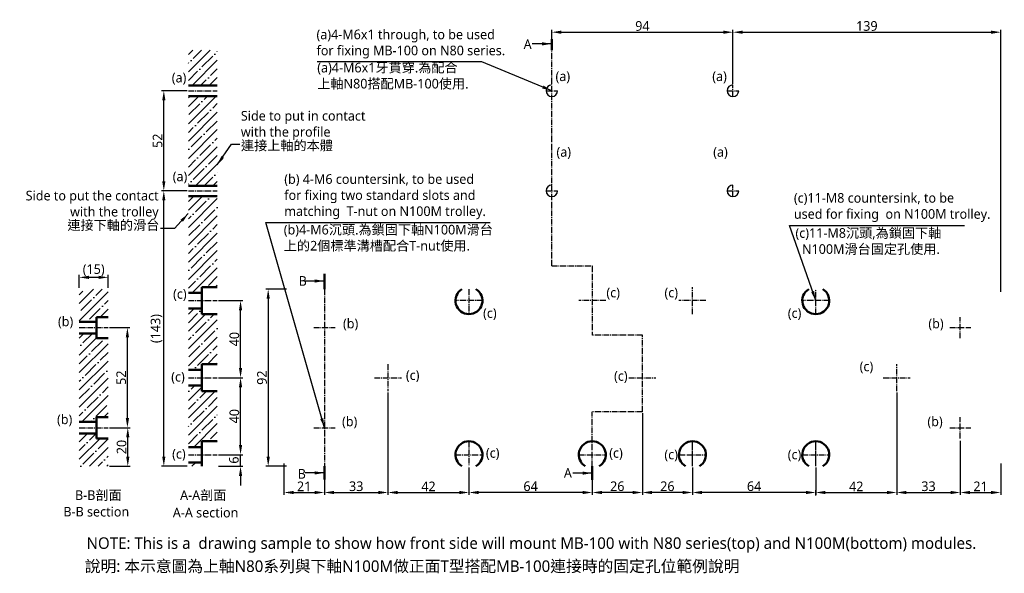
# Model space of a CAD drawing. Header units: millimetres. Extents: x 165 to 676, y 190 to 477.
import ezdxf

# ---------------------------------------------------------------- set-up
doc = ezdxf.new("R2010")
doc.units = ezdxf.units.MM
doc.linetypes.add('中心線3', pattern=[4.3, 3, -0.5, 0.3, -0.5])
doc.linetypes.add('中心線5', pattern=[7.2, 5, -1, 0.2, -1])
doc.layers.add('中心線', color=5, linetype='中心線3')
doc.layers.add('標註線', color=3, linetype='Continuous')
doc.layers.add('外框線', color=7, linetype='Continuous', lineweight=50)
doc.styles.get("Standard").update_dxf_attribs({"font": 'msjh.ttf'})
doc.dimstyles.new('ISO-25', dxfattribs={"dimtxt": 5, "dimasz": 5, "dimexe": 1.25, "dimexo": 0.625, "dimtad": 1, "dimdec": 8, "dimtxsty": 'Standard', "dimcen": 4, "dimadec": 0, "dimazin": 0, "dimtfac": 1, "dimtdec": 8, "dimtmove": 0, "dimatfit": 3, "dimfxl": 0, "dimarcsym": 0})

# ---------------------------------------------------------------- blocks, each defined once
blk = doc.blocks.new('*D1')
at = {"layer": 'Defpoints', "color": 0}
for p in [(534.86, 470.44), (440.86, 461.7), (534.86, 443.08)]:
    blk.add_point(p, dxfattribs=at)
at = {"layer": '標註線', "color": 0, "lineweight": -2}
for p, q in [((440.86, 462.33), (440.86, 471.69)), ((445.86, 470.44), (529.86, 470.44)), ((534.86, 443.7), (534.86, 471.69))]:
    blk.add_line(p, q, dxfattribs=at)
at = {"layer": '標註線', "color": 0}
for points in [[(445.86, 471.27), (445.86, 469.6), (440.86, 470.44)], [(529.86, 471.27), (529.86, 469.6), (534.86, 470.44)]]:
    blk.add_solid(points, dxfattribs=at)
at = {"layer": '標註線', "color": 0, "insert": (487.86, 473.65), "char_height": 5, "attachment_point": 5}
blk.add_mtext('94', dxfattribs=at)
blk = doc.blocks.new('*D2')
at = {"layer": 'Defpoints', "color": 0}
for p in [(239.52, 440.08), (252.28, 440.08), (246.19, 388.08)]:
    blk.add_point(p, dxfattribs=at)
at = {"layer": '標註線', "color": 0, "lineweight": -2}
for p, q in [((251.66, 440.08), (238.27, 440.08)), ((239.52, 393.08), (239.52, 435.08)), ((245.57, 388.08), (238.27, 388.08))]:
    blk.add_line(p, q, dxfattribs=at)
at = {"layer": '標註線', "color": 0}
for points in [[(238.69, 435.08), (240.35, 435.08), (239.52, 440.08)], [(238.69, 393.08), (240.35, 393.08), (239.52, 388.08)]]:
    blk.add_solid(points, dxfattribs=at)
at = {"layer": '標註線', "color": 0, "insert": (236.31, 414.08), "char_height": 5, "attachment_point": 5, "rotation": 90}
blk.add_mtext('52', dxfattribs=at)
blk = doc.blocks.new('*D3')
at = {"layer": 'Defpoints', "color": 0}
for p in [(239.52, 388.08), (252.28, 388.08), (252.28, 245.08)]:
    blk.add_point(p, dxfattribs=at)
at = {"layer": '標註線', "color": 0, "lineweight": -2}
for p, q in [((251.66, 388.08), (238.27, 388.08)), ((239.52, 250.08), (239.52, 383.08)), ((251.66, 245.08), (238.27, 245.08))]:
    blk.add_line(p, q, dxfattribs=at)
at = {"layer": '標註線', "color": 0}
for points in [[(238.69, 383.08), (240.35, 383.08), (239.52, 388.08)], [(238.69, 250.08), (240.35, 250.08), (239.52, 245.08)]]:
    blk.add_solid(points, dxfattribs=at)
at = {"layer": '標註線', "color": 0, "insert": (235.77, 316.58), "char_height": 5, "attachment_point": 5, "rotation": 90}
blk.add_mtext('(143)', dxfattribs=at)
blk = doc.blocks.new('*D4')
at = {"layer": 'Defpoints', "color": 0}
for p in [(210.63, 317.08), (220.62, 317.08), (210.63, 265.08)]:
    blk.add_point(p, dxfattribs=at)
at = {"layer": '標註線', "color": 0, "lineweight": -2}
for p, q in [((211.26, 317.08), (221.87, 317.08)), ((220.62, 270.08), (220.62, 312.08)), ((211.26, 265.08), (221.87, 265.08))]:
    blk.add_line(p, q, dxfattribs=at)
at = {"layer": '標註線', "color": 0}
for points in [[(219.79, 312.08), (221.46, 312.08), (220.62, 317.08)], [(219.79, 270.08), (221.46, 270.08), (220.62, 265.08)]]:
    blk.add_solid(points, dxfattribs=at)
at = {"layer": '標註線', "color": 0, "insert": (217.41, 291.08), "char_height": 5, "attachment_point": 5, "rotation": 90}
blk.add_mtext('52', dxfattribs=at)
blk = doc.blocks.new('*D5')
at = {"layer": 'Defpoints', "color": 0}
for p in [(210.63, 265.08), (220.82, 265.08), (210.63, 245.08)]:
    blk.add_point(p, dxfattribs=at)
at = {"layer": '標註線', "color": 0, "lineweight": -2}
for p, q in [((211.26, 265.08), (222.07, 265.08)), ((220.82, 250.08), (220.82, 260.08)), ((211.26, 245.08), (222.07, 245.08))]:
    blk.add_line(p, q, dxfattribs=at)
at = {"layer": '標註線', "color": 0}
for points in [[(219.98, 260.08), (221.65, 260.08), (220.82, 265.08)], [(219.98, 250.08), (221.65, 250.08), (220.82, 245.08)]]:
    blk.add_solid(points, dxfattribs=at)
at = {"layer": '標註線', "color": 0, "insert": (217.61, 255.08), "char_height": 5, "attachment_point": 5, "rotation": 90}
blk.add_mtext('20', dxfattribs=at)
blk = doc.blocks.new('*D6')
at = {"layer": 'Defpoints', "color": 0}
for p in [(195.63, 343.17), (195.63, 337.08), (210.63, 337.08)]:
    blk.add_point(p, dxfattribs=at)
at = {"layer": '標註線', "color": 0, "lineweight": -2}
for p, q in [((195.63, 337.7), (195.63, 344.42)), ((205.63, 343.17), (200.63, 343.17)), ((210.63, 337.7), (210.63, 344.42))]:
    blk.add_line(p, q, dxfattribs=at)
at = {"layer": '標註線', "color": 0}
for points in [[(200.63, 344.01), (200.63, 342.34), (195.63, 343.17)], [(205.63, 344.01), (205.63, 342.34), (210.63, 343.17)]]:
    blk.add_solid(points, dxfattribs=at)
at = {"layer": '標註線', "color": 0, "insert": (203.13, 346.92), "char_height": 5, "attachment_point": 5}
blk.add_mtext('(15)', dxfattribs=at)
blk = doc.blocks.new('*D7')
at = {"layer": 'Defpoints', "color": 0}
for p in [(267.28, 291.08), (279.35, 291.08), (275.42, 251.08)]:
    blk.add_point(p, dxfattribs=at)
at = {"layer": '標註線', "color": 0, "lineweight": -2}
for p, q in [((267.91, 291.08), (280.6, 291.08)), ((279.35, 256.08), (279.35, 286.08)), ((276.04, 251.08), (280.6, 251.08))]:
    blk.add_line(p, q, dxfattribs=at)
at = {"layer": '標註線', "color": 0}
for points in [[(278.51, 286.08), (280.18, 286.08), (279.35, 291.08)], [(278.51, 256.08), (280.18, 256.08), (279.35, 251.08)]]:
    blk.add_solid(points, dxfattribs=at)
at = {"layer": '標註線', "color": 0, "insert": (276.14, 271.08), "char_height": 5, "attachment_point": 5, "rotation": 90}
blk.add_mtext('40', dxfattribs=at)
blk = doc.blocks.new('*D8')
at = {"layer": 'Defpoints', "color": 0}
for p in [(267.28, 251.08), (279.35, 251.08), (267.28, 245.08)]:
    blk.add_point(p, dxfattribs=at)
at = {"layer": '標註線', "color": 0, "lineweight": -2}
for p, q in [((279.35, 256.08), (279.35, 261.08)), ((267.91, 251.08), (280.6, 251.08)), ((279.35, 245.08), (279.35, 251.08)), ((267.91, 245.08), (280.6, 245.08)), ((279.35, 240.08), (279.35, 235.08))]:
    blk.add_line(p, q, dxfattribs=at)
at = {"layer": '標註線', "color": 0}
for points in [[(278.51, 256.08), (280.18, 256.08), (279.35, 251.08)], [(278.51, 240.08), (280.18, 240.08), (279.35, 245.08)]]:
    blk.add_solid(points, dxfattribs=at)
at = {"layer": '標註線', "color": 0, "insert": (275.91, 248.31), "char_height": 5, "attachment_point": 5, "rotation": 90}
blk.add_mtext('6', dxfattribs=at)
blk = doc.blocks.new('*D9')
at = {"layer": 'Defpoints', "color": 0}
for p in [(355.86, 283.45), (397.86, 245.08), (397.86, 231.48)]:
    blk.add_point(p, dxfattribs=at)
at = {"layer": '標註線', "color": 0, "lineweight": -2}
for p, q in [((355.86, 282.83), (355.86, 230.23)), ((397.86, 244.45), (397.86, 230.23)), ((360.86, 231.48), (392.86, 231.48))]:
    blk.add_line(p, q, dxfattribs=at)
at = {"layer": '標註線', "color": 0}
for points in [[(360.86, 232.31), (360.86, 230.64), (355.86, 231.48)], [(392.86, 232.31), (392.86, 230.64), (397.86, 231.48)]]:
    blk.add_solid(points, dxfattribs=at)
at = {"layer": '標註線', "color": 0, "insert": (376.86, 234.64), "char_height": 5, "attachment_point": 5}
blk.add_mtext('42', dxfattribs=at)
blk = doc.blocks.new('*D10')
at = {"layer": 'Defpoints', "color": 0}
for p in [(267.28, 331.08), (279.35, 331.08), (274.84, 291.08)]:
    blk.add_point(p, dxfattribs=at)
at = {"layer": '標註線', "color": 0, "lineweight": -2}
for p, q in [((267.91, 331.08), (280.6, 331.08)), ((279.35, 296.08), (279.35, 326.08)), ((275.46, 291.08), (280.6, 291.08))]:
    blk.add_line(p, q, dxfattribs=at)
at = {"layer": '標註線', "color": 0}
for points in [[(278.51, 326.08), (280.18, 326.08), (279.35, 331.08)], [(278.51, 296.08), (280.18, 296.08), (279.35, 291.08)]]:
    blk.add_solid(points, dxfattribs=at)
at = {"layer": '標註線', "color": 0, "insert": (276.14, 311.08), "char_height": 5, "attachment_point": 5, "rotation": 90}
blk.add_mtext('40', dxfattribs=at)
blk = doc.blocks.new('*D11')
at = {"layer": 'Defpoints', "color": 0}
for p in [(619.86, 284.08), (619.86, 231.48), (577.86, 229.36)]:
    blk.add_point(p, dxfattribs=at)
at = {"layer": '標註線', "color": 0, "lineweight": -2}
for p, q in [((619.86, 283.45), (619.86, 230.23)), ((577.86, 229.99), (577.86, 232.73)), ((582.86, 231.48), (614.86, 231.48))]:
    blk.add_line(p, q, dxfattribs=at)
at = {"layer": '標註線', "color": 0}
for points in [[(582.86, 232.31), (582.86, 230.64), (577.86, 231.48)], [(614.86, 232.31), (614.86, 230.64), (619.86, 231.48)]]:
    blk.add_solid(points, dxfattribs=at)
at = {"layer": '標註線', "color": 0, "insert": (598.86, 234.64), "char_height": 5, "attachment_point": 5}
blk.add_mtext('42', dxfattribs=at)
blk = doc.blocks.new('*D12')
at = {"layer": 'Defpoints', "color": 0}
for p in [(673.86, 470.44), (534.86, 443.7), (673.86, 335.08)]:
    blk.add_point(p, dxfattribs=at)
at = {"layer": '標註線', "color": 0, "lineweight": -2}
for p, q in [((534.86, 444.33), (534.86, 471.69)), ((539.86, 470.44), (668.86, 470.44)), ((673.86, 335.7), (673.86, 471.69))]:
    blk.add_line(p, q, dxfattribs=at)
at = {"layer": '標註線', "color": 0}
for points in [[(539.86, 471.27), (539.86, 469.6), (534.86, 470.44)], [(668.86, 471.27), (668.86, 469.6), (673.86, 470.44)]]:
    blk.add_solid(points, dxfattribs=at)
at = {"layer": '標註線', "color": 0, "insert": (604.36, 473.66), "char_height": 5, "attachment_point": 5}
blk.add_mtext('139', dxfattribs=at)
blk = doc.blocks.new('*D13')
at = {"layer": 'Defpoints', "color": 0}
for p in [(652.86, 258.95), (673.86, 247.08), (673.86, 231.48)]:
    blk.add_point(p, dxfattribs=at)
at = {"layer": '標註線', "color": 0, "lineweight": -2}
for p, q in [((652.86, 258.33), (652.86, 230.23)), ((673.86, 246.45), (673.86, 230.23)), ((657.86, 231.48), (668.86, 231.48))]:
    blk.add_line(p, q, dxfattribs=at)
at = {"layer": '標註線', "color": 0}
for points in [[(657.86, 232.31), (657.86, 230.64), (652.86, 231.48)], [(668.86, 232.31), (668.86, 230.64), (673.86, 231.48)]]:
    blk.add_solid(points, dxfattribs=at)
at = {"layer": '標註線', "color": 0, "insert": (663.36, 234.66), "char_height": 5, "attachment_point": 5}
blk.add_mtext('21', dxfattribs=at)
blk = doc.blocks.new('*D14')
at = {"layer": 'Defpoints', "color": 0}
for p in [(619.86, 284.08), (652.86, 258.33), (652.86, 231.48)]:
    blk.add_point(p, dxfattribs=at)
at = {"layer": '標註線', "color": 0, "lineweight": -2}
for p, q in [((619.86, 283.45), (619.86, 230.23)), ((652.86, 257.7), (652.86, 230.23)), ((624.86, 231.48), (647.86, 231.48))]:
    blk.add_line(p, q, dxfattribs=at)
at = {"layer": '標註線', "color": 0}
for points in [[(624.86, 232.31), (624.86, 230.64), (619.86, 231.48)], [(647.86, 232.31), (647.86, 230.64), (652.86, 231.48)]]:
    blk.add_solid(points, dxfattribs=at)
at = {"layer": '標註線', "color": 0, "insert": (636.36, 234.69), "char_height": 5, "attachment_point": 5}
blk.add_mtext('33', dxfattribs=at)
blk = doc.blocks.new('*D15')
at = {"layer": 'Defpoints', "color": 0}
for p in [(513.86, 245.08), (577.86, 245.08), (513.86, 231.48)]:
    blk.add_point(p, dxfattribs=at)
at = {"layer": '標註線', "color": 0, "lineweight": -2}
for p, q in [((513.86, 244.45), (513.86, 230.23)), ((577.86, 244.45), (577.86, 230.23)), ((572.86, 231.48), (518.86, 231.48))]:
    blk.add_line(p, q, dxfattribs=at)
at = {"layer": '標註線', "color": 0}
for points in [[(518.86, 232.31), (518.86, 230.64), (513.86, 231.48)], [(572.86, 232.31), (572.86, 230.64), (577.86, 231.48)]]:
    blk.add_solid(points, dxfattribs=at)
at = {"layer": '標註線', "color": 0, "insert": (545.86, 234.69), "char_height": 5, "attachment_point": 5}
blk.add_mtext('64', dxfattribs=at)
blk = doc.blocks.new('*D16')
at = {"layer": 'Defpoints', "color": 0}
for p in [(487.86, 273.36), (513.86, 245.08), (487.86, 231.48)]:
    blk.add_point(p, dxfattribs=at)
at = {"layer": '標註線', "color": 0, "lineweight": -2}
for p, q in [((487.86, 272.74), (487.86, 230.23)), ((513.86, 244.45), (513.86, 230.23)), ((508.86, 231.48), (492.86, 231.48))]:
    blk.add_line(p, q, dxfattribs=at)
at = {"layer": '標註線', "color": 0}
for points in [[(492.86, 232.31), (492.86, 230.64), (487.86, 231.48)], [(508.86, 232.31), (508.86, 230.64), (513.86, 231.48)]]:
    blk.add_solid(points, dxfattribs=at)
at = {"layer": '標註線', "color": 0, "insert": (500.86, 234.69), "char_height": 5, "attachment_point": 5}
blk.add_mtext('26', dxfattribs=at)
blk = doc.blocks.new('*D17')
at = {"layer": 'Defpoints', "color": 0}
for p in [(487.86, 273.36), (461.86, 244.95), (461.86, 231.48)]:
    blk.add_point(p, dxfattribs=at)
at = {"layer": '標註線', "color": 0, "lineweight": -2}
for p, q in [((487.86, 272.74), (487.86, 230.23)), ((461.86, 244.33), (461.86, 230.23)), ((482.86, 231.48), (466.86, 231.48))]:
    blk.add_line(p, q, dxfattribs=at)
at = {"layer": '標註線', "color": 0}
for points in [[(466.86, 232.31), (466.86, 230.64), (461.86, 231.48)], [(482.86, 232.31), (482.86, 230.64), (487.86, 231.48)]]:
    blk.add_solid(points, dxfattribs=at)
at = {"layer": '標註線', "color": 0, "insert": (474.86, 234.69), "char_height": 5, "attachment_point": 5}
blk.add_mtext('26', dxfattribs=at)
blk = doc.blocks.new('*D18')
at = {"layer": 'Defpoints', "color": 0}
for p in [(397.86, 245.08), (461.86, 244.95), (397.86, 231.48)]:
    blk.add_point(p, dxfattribs=at)
at = {"layer": '標註線', "color": 0, "lineweight": -2}
for p, q in [((397.86, 244.45), (397.86, 230.23)), ((461.86, 244.33), (461.86, 230.23)), ((456.86, 231.48), (402.86, 231.48))]:
    blk.add_line(p, q, dxfattribs=at)
at = {"layer": '標註線', "color": 0}
for points in [[(402.86, 232.31), (402.86, 230.64), (397.86, 231.48)], [(456.86, 232.31), (456.86, 230.64), (461.86, 231.48)]]:
    blk.add_solid(points, dxfattribs=at)
at = {"layer": '標註線', "color": 0, "insert": (429.86, 234.69), "char_height": 5, "attachment_point": 5}
blk.add_mtext('64', dxfattribs=at)
blk = doc.blocks.new('*D19')
at = {"layer": 'Defpoints', "color": 0}
for p in [(301.86, 247.08), (322.86, 245.08), (322.86, 231.48)]:
    blk.add_point(p, dxfattribs=at)
at = {"layer": '標註線', "color": 0, "lineweight": -2}
for p, q in [((301.86, 246.45), (301.86, 230.23)), ((322.86, 244.45), (322.86, 230.23)), ((306.86, 231.48), (317.86, 231.48))]:
    blk.add_line(p, q, dxfattribs=at)
at = {"layer": '標註線', "color": 0}
for points in [[(306.86, 232.31), (306.86, 230.64), (301.86, 231.48)], [(317.86, 232.31), (317.86, 230.64), (322.86, 231.48)]]:
    blk.add_solid(points, dxfattribs=at)
at = {"layer": '標註線', "color": 0, "insert": (312.36, 234.66), "char_height": 5, "attachment_point": 5}
blk.add_mtext('21', dxfattribs=at)
blk = doc.blocks.new('*D20')
at = {"layer": 'Defpoints', "color": 0}
for p in [(303.86, 337.08), (293.69, 245.08), (303.86, 245.08)]:
    blk.add_point(p, dxfattribs=at)
at = {"layer": '標註線', "color": 0, "lineweight": -2}
for p, q in [((303.23, 337.08), (292.44, 337.08)), ((293.69, 332.08), (293.69, 250.08)), ((303.23, 245.08), (292.44, 245.08))]:
    blk.add_line(p, q, dxfattribs=at)
at = {"layer": '標註線', "color": 0}
for points in [[(292.86, 332.08), (294.53, 332.08), (293.69, 337.08)], [(292.86, 250.08), (294.53, 250.08), (293.69, 245.08)]]:
    blk.add_solid(points, dxfattribs=at)
at = {"layer": '標註線', "color": 0, "insert": (290.49, 291.08), "char_height": 5, "attachment_point": 5, "rotation": 90}
blk.add_mtext('92', dxfattribs=at)
blk = doc.blocks.new('*D21')
at = {"layer": 'Defpoints', "color": 0}
for p in [(355.86, 284.08), (322.86, 245.08), (355.86, 231.48)]:
    blk.add_point(p, dxfattribs=at)
at = {"layer": '標註線', "color": 0, "lineweight": -2}
for p, q in [((355.86, 283.45), (355.86, 230.23)), ((322.86, 244.45), (322.86, 230.23)), ((327.86, 231.48), (350.86, 231.48))]:
    blk.add_line(p, q, dxfattribs=at)
at = {"layer": '標註線', "color": 0}
for points in [[(327.86, 232.31), (327.86, 230.64), (322.86, 231.48)], [(350.86, 232.31), (350.86, 230.64), (355.86, 231.48)]]:
    blk.add_solid(points, dxfattribs=at)
at = {"layer": '標註線', "color": 0, "insert": (339.36, 234.69), "char_height": 5, "attachment_point": 5}
blk.add_mtext('33', dxfattribs=at)

msp = doc.modelspace()

# ---------------------------------------------------------------- hatches: boundary and pattern name
h = msp.add_hatch()
h.set_pattern_fill('ANSI35', color=256, style=0)
h.paths.add_polyline_path([(267.28418286, 461.07934121), (252.28418286, 461.07934121), (252.28418286, 443.07934121), (267.28418286, 443.07934121)])
h.paths.add_polyline_path([(267.28418286, 437.07934121), (252.28418286, 437.07934121), (252.28418286, 391.07934121), (267.28418286, 391.07934121)])
h.paths.add_polyline_path([(267.28418286, 385.07934121), (252.28418286, 385.07934121), (252.28418286, 335.07934121), (259.28418286, 335.07934121), (259.28418286, 338.07934121), (267.28418286, 338.07934121)])
h.paths.add_polyline_path([(267.28418286, 324.07934121), (259.28418286, 324.07934121), (259.28418286, 327.07934121), (252.28418286, 327.07934121), (252.28418286, 295.07934121), (259.28418286, 295.07934121), (259.28418286, 298.07934121), (267.28418286, 298.07934121)])
h.paths.add_polyline_path([(267.28418286, 284.07934121), (259.28418286, 284.07934121), (259.28418286, 287.07934121), (252.28418286, 287.07934121), (252.28418286, 255.07934121), (259.28418286, 255.07934121), (259.28418286, 258.07934121), (267.28418286, 258.07934121)])
h.paths.add_polyline_path([(259.28418286, 247.07934121), (252.28418286, 247.07934121), (252.28418286, 245.07934121), (259.28418286, 245.07934121)])
h = msp.add_hatch()
h.set_pattern_fill('ANSI35', color=256, style=0)
h.set_pattern_definition([(45, (-3e-14, -0.7094), (-4.49013, 4.49013), []), (45, (4.49, -0.7094), (-4.49013, 4.49013), [7.9375, -1.5875, 0, -1.5875])])
h.paths.add_polyline_path([(210.63216323, 337.07934121), (195.63216323, 337.07934121), (195.63216323, 320.07934121), (204.63216323, 320.07934121), (204.63216323, 322.57934121), (210.63216323, 322.57934121)])
h.paths.add_polyline_path([(195.63216323, 268.07934121), (204.63216323, 268.07934121), (204.63216323, 270.57934121), (210.63216323, 270.57934121), (210.63216323, 311.57934121), (204.63216323, 311.57934121), (204.63216323, 314.07934121), (195.63216323, 314.07934121)])
h.paths.add_polyline_path([(195.63216323, 245.07934121), (210.63216323, 245.07934121), (210.63216323, 259.57934121), (204.63216323, 259.57934121), (204.63216323, 262.07934121), (195.63216323, 262.07934121)])

# ---------------------------------------------------------------- linework, layer by layer
for p, q in [((252.28418286, 443.07934121), (267.28418286, 443.07934121)), ((252.28418286, 442.57934121), (267.28418286, 442.57934121)), ((252.28418286, 437.57934121), (267.28418286, 437.57934121)), ((252.28418286, 437.07934121), (267.28418286, 437.07934121)), ((252.28418286, 391.07934121), (267.28418286, 391.07934121)), ((252.28418286, 390.57934121), (267.28418286, 390.57934121)), ((252.28418286, 385.57934121), (267.28418286, 385.57934121)), ((252.28418286, 385.07934121), (267.28418286, 385.07934121))]:
    msp.add_line(p, q)
for centre in [(440.85977904, 440.07934121), (534.85977904, 440.07934121), (440.85977904, 388.07934121), (534.85977904, 388.07934121)]:
    msp.add_arc(centre, 3, 90, 0)
at = {"layer": '中心線'}
for p, q in [((440.85977904, 349.07190294), (440.85977904, 461.07934121)), ((252.28418286, 440.07934121), (267.28418286, 440.07934121)), ((437.85977904, 440.07934121), (443.85977904, 440.07934121)), ((531.85977904, 440.07934121), (537.85977904, 440.07934121)), ((534.85977904, 437.07934121), (534.85977904, 443.07934121)), ((534.85977904, 385.07934121), (534.85977904, 391.07934121)), ((252.28418286, 388.07934121), (267.28418286, 388.07934121)), ((437.85977904, 388.07934121), (443.85977904, 388.07934121)), ((531.85977904, 388.07934121), (537.85977904, 388.07934121)), ((440.85977904, 349.07190294), (461.85977904, 349.07190294)), ((461.85977904, 349.07190294), (461.85977904, 313.07934121)), ((513.85977904, 324.07934121), (513.85977904, 338.07934121)), ((513.85977904, 324.07934121), (513.85977904, 338.07934121)), ((322.85977904, 337.07934121), (322.85977904, 245.07934121)), ((397.85977904, 337.07934121), (397.85977904, 324.07934121)), ((577.85977904, 324.07934121), (577.85977904, 337.07934121)), ((577.85977904, 324.07934121), (577.85977904, 337.07934121)), ((252.28418286, 331.07934121), (267.28418286, 331.07934121)), ((404.85977904, 331.07934121), (390.85977904, 331.07934121)), ((468.85977904, 331.07934121), (454.85977904, 331.07934121)), ((520.85977904, 331.07934121), (506.85977904, 331.07934121)), ((520.85977904, 331.07934121), (506.85977904, 331.07934121)), ((584.85977904, 331.07934121), (570.85977904, 331.07934121)), ((584.85977904, 331.07934121), (570.85977904, 331.07934121)), ((652.85977904, 311.57934121), (652.85977904, 322.57934121)), ((195.63216323, 317.07934121), (210.63216323, 317.07934121)), ((317.35977904, 317.07934121), (328.35977904, 317.07934121)), ((647.35977904, 317.07934121), (658.35977904, 317.07934121)), ((487.85977904, 313.07934121), (461.85977904, 313.07934121)), ((487.85977904, 273.36251805), (487.85977904, 313.07934121)), ((355.85977904, 298.07934121), (355.85977904, 284.07934121)), ((619.85977904, 284.07934121), (619.85977904, 298.07934121)), ((252.28418286, 291.07934121), (267.28418286, 291.07934121)), ((348.85977904, 291.07934121), (362.85977904, 291.07934121)), ((480.85977904, 291.07934121), (494.85977904, 291.07934121)), ((612.85977904, 291.07934121), (626.85977904, 291.07934121)), ((461.85977904, 245.07934121), (461.85977904, 273.36251805)), ((487.85977904, 273.36251805), (461.85977904, 273.36251805)), ((652.85977904, 259.57934121), (652.85977904, 270.57934121)), ((195.63216323, 265.07934121), (210.63216323, 265.07934121)), ((317.35977904, 265.07934121), (328.35977904, 265.07934121)), ((647.35977904, 265.07934121), (658.35977904, 265.07934121)), ((397.85977904, 258.07934121), (397.85977904, 245.07934121)), ((513.85977904, 245.57934121), (513.85977904, 258.07934121)), ((513.85977904, 245.07934121), (513.85977904, 258.07934121)), ((577.85977904, 245.57934121), (577.85977904, 258.07934121)), ((577.85977904, 245.07934121), (577.85977904, 258.07934121)), ((252.28418286, 251.07934121), (267.28418286, 251.07934121)), ((390.85977904, 251.07934121), (404.85977904, 251.07934121)), ((454.85977904, 251.07934121), (468.85977904, 251.07934121)), ((506.85977904, 251.07934121), (520.85977904, 251.07934121)), ((506.85977904, 251.07934121), (520.85977904, 251.07934121)), ((570.85977904, 251.07934121), (584.85977904, 251.07934121)), ((570.85977904, 251.07934121), (584.85977904, 251.07934121))]:
    msp.add_line(p, q, dxfattribs=at)
at = {"layer": '外框線'}
for p, q in [((259.28418286, 338.07934121), (267.28418286, 338.07934121)), ((259.28418286, 338.07934121), (259.28418286, 324.07934121)), ((252.28418286, 335.07934121), (259.28418286, 335.07934121)), ((252.28418286, 327.07934121), (259.28418286, 327.07934121)), ((204.63216323, 322.57934121), (204.63216323, 311.57934121)), ((204.63216323, 322.57934121), (210.63216323, 322.57934121)), ((259.28418286, 324.07934121), (267.28418286, 324.07934121)), ((195.63216323, 320.07934121), (204.63216323, 320.07934121)), ((195.63216323, 314.07934121), (204.63216323, 314.07934121)), ((204.63216323, 311.57934121), (210.63216323, 311.57934121)), ((259.28418286, 298.07934121), (267.28418286, 298.07934121)), ((259.28418286, 298.07934121), (259.28418286, 284.07934121)), ((252.28418286, 295.07934121), (259.28418286, 295.07934121)), ((252.28418286, 287.07934121), (259.28418286, 287.07934121)), ((259.28418286, 284.07934121), (267.28418286, 284.07934121)), ((195.63216323, 268.07934121), (204.63216323, 268.07934121)), ((204.63216323, 270.57934121), (204.63216323, 259.57934121)), ((204.63216323, 270.57934121), (210.63216323, 270.57934121)), ((195.63216323, 262.07934121), (204.63216323, 262.07934121)), ((204.63216323, 259.57934121), (210.63216323, 259.57934121)), ((259.28418286, 258.07934121), (267.28418286, 258.07934121)), ((259.28418286, 258.07934121), (259.28418286, 245.07934121)), ((252.28418286, 255.07934121), (259.28418286, 255.07934121)), ((252.28418286, 247.07934121), (259.28418286, 247.07934121))]:
    msp.add_line(p, q, dxfattribs=at)
for centre, start, end in [((397.85977904, 331.07934121), 121.0027191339, 58.9972808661), ((577.85977904, 331.07934121), 121.0027191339, 58.9972808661), ((397.85977904, 251.07934121), 301.0027191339, 238.9972808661), ((461.85977904, 251.07934121), 301.0027191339, 238.9972808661), ((513.85977904, 251.07934121), 301.0027191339, 238.9972808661), ((513.85977904, 251.07934121), 301.0027191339, 238.9972808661), ((577.85977904, 251.07934121), 301.0027191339, 238.9972808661), ((577.85977904, 251.07934121), 301.0027191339, 238.9972808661)]:
    msp.add_arc(centre, 7, start, end, dxfattribs=at)
at = {"layer": '標註線', "lineweight": 50}
for p, q in [((440.85977904, 461.07934121), (440.85977904, 466.87319714)), ((322.85977904, 337.07934121), (322.85977904, 344.9818327)), ((322.85977904, 245.07934121), (322.85977904, 238.16809997)), ((461.85977904, 245.07934121), (461.85977904, 238.12698666))]:
    msp.add_line(p, q, dxfattribs=at)

# ---------------------------------------------------------------- texts
for s, insert, char_height, attachment_point in [('(a)4-M6x1 through, to be used \\Pfor fixing MB-100 on N80 series.', (318.76116506, 471.79452056), 5, 1), ('Side to put in contact\\Pwith the profile', (279.5065961, 429.53354558), 5, 1), ('(b) 4-M6 countersink, to be used\\Pfor fixing two standard slots and\\Pmatching  T-nut on N100M trolley.', (302.02908638, 396.69965029), 5, 1), ('Side to put the contact\\P with the trolley', (236.83530766, 373.09511412), 5, 9), ('(c)11-M8 countersink, to be\\Pused for fixing  on N100M trolley.', (566.50505746, 386.92123042), 5, 1), ('NOTE: This is a  drawing sample to show how front side will mount MB-100 with N80 series(top) and N100M(bottom) modules.', (199.39796154, 208.19839422), 6, 1)]:
    msp.add_mtext(s, dxfattribs=dict(insert=insert, char_height=char_height, attachment_point=attachment_point))
at = {"linetype": '中心線5', "lineweight": 50, "char_height": 5, "width": 2.486899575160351e-14, "attachment_point": 1}
for s, insert in [('B-B section', (187.39141045, 224.02276802)), ('A-A section', (244.17892474, 223.53762224))]:
    msp.add_mtext(s, dxfattribs=dict(at, insert=insert))
at = {"layer": '標註線', "lineweight": 50, "char_height": 5, "attachment_point": 1}
for s, insert, width in [('A', (426.24743482, 466.70659863), 1.953992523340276e-14), ('B', (309.48255389, 343.83494313), 1.77635683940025e-15), ('B', (309.00450217, 243.67623578), 1.77635683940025e-15), ('A', (447.12960177, 244.14010144), 1.953992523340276e-14)]:
    msp.add_mtext(s, dxfattribs=dict(at, insert=insert, width=width))
at = {"layer": '標註線'}
for s, insert, char_height, attachment_point in [('(a)4-M6x1牙貫穿.為配合\\P上軸N80搭配MB-100使用.', (319.15499727, 454.56380707), 5, 1), ('(a)', (243.65466742, 449.36780925), 5, 1), ('(a)', (442.80901549, 450.07722364), 5, 1), ('(a)', (524.14395682, 450.07722364), 5, 1), ('連接上軸的本體', (279.52922909, 414.12544604), 5, 1), ('(a)', (443.2943788, 410.7803915), 5, 1), ('(a)', (524.62932013, 410.7803915), 5, 1), ('(a)', (244.14003073, 398.0709771), 5, 1), ('連接下軸的滑台', (237.20897967, 367.19776099), 5, 9), ('(b)4-M6沉頭.為鎖固下軸N100M滑台\\P上的2個標準溝槽配合T-nut使用.', (301.78204984, 370.42749565), 5, 1), ('(c)11-M8沉頭,為鎖固下軸\\P  N100M滑台固定孔使用.', (567.32627872, 368.70210443), 5, 1), ('(c)', (244.32872055, 337.0648326), 5, 1), ('(c)', (469.21341046, 337.774247), 5, 1), ('(c)', (499.34401051, 337.774247), 5, 1), ('(c)', (405.21341046, 327.13963549), 5, 1), ('(c)', (563.34401051, 327.13963549), 5, 1), ('(b)', (184.59352969, 322.76876672), 5, 1), ('(b)', (332.50811097, 321.68759551), 5, 1), ('(b)', (636.30081618, 321.68759551), 5, 1), ('(c)', (600.63221554, 299.4487185), 5, 1), ('(c)', (243.35799255, 294.06004582), 5, 1), ('(c)', (365.15133837, 294.89823819), 5, 1), ('(c)', (473.16866974, 294.48841615), 5, 1), ('(b)', (184.10816638, 271.95708035), 5, 1), ('(b)', (332.02274766, 270.87590915), 5, 1), ('(b)', (635.81545287, 270.87590915), 5, 1), ('(c)', (243.84335587, 254.04040481), 5, 1), ('(c)', (406.67180341, 254.52223027), 5, 1), ('(c)', (470.67180341, 254.52223027), 5, 1), ('(c)', (499.30168646, 253.70258441), 5, 1), ('(c)', (563.30168646, 253.70258441), 5, 1), ('B-B剖面', (193.45617844, 232.60486715), 5, 1), ('A-A剖面', (247.97751682, 232.60486715), 5, 1), ('說明: 本示意圖為上軸N80系列與下軸N100M做正面T型搭配MB-100連接時的固定孔位範例說明', (198.49784084, 196.22989496), 6, 1)]:
    msp.add_mtext(s, dxfattribs=dict(at, insert=insert, char_height=char_height, attachment_point=attachment_point))

# ---------------------------------------------------------------- dimensions: what is measured, and where the dimension line sits
for base, p1, p2, picture, middle in [((534.8597790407, 470.4362912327), (440.8597790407, 461.7043412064), (534.8597790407, 443.0793412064), '*D1', (487.8597790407, 473.6452163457)), ((673.8597790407, 470.4362912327), (534.8597790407, 443.7043412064), (673.8597790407, 335.0793412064), '*D12', (604.3597790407, 473.659741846)), ((355.8597790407, 231.4762706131), (322.8597790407, 245.0793412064), (355.8597790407, 284.0793412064), '*D21', (339.3597790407, 234.685195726)), ((397.8597790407, 231.4762706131), (355.8597790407, 283.4543412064), (397.8597790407, 245.0793412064), '*D9', (376.8597790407, 234.6432331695)), ((619.8597790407, 231.4762706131), (577.8597790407, 229.3605447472), (619.8597790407, 284.0793412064), '*D11', (598.8597790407, 234.6432331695)), ((652.8597790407, 231.4762706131), (619.8597790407, 284.0793412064), (652.8597790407, 258.3293412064), '*D14', (636.3597790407, 234.685195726)), ((673.8597790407, 231.4762706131), (652.8597790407, 258.9543412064), (673.8597790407, 247.0793412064), '*D13', (663.3597790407, 234.6577586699)), ((322.8597790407, 231.4762706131), (301.8597790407, 247.0793412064), (322.8597790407, 245.0793412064), '*D19', (312.3597790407, 234.6577586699)), ((513.8597790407, 231.4762706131), (577.8597790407, 245.0793412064), (513.8597790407, 245.0793412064), '*D15', (545.8597790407, 234.685195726))]:
    dim = msp.add_linear_dim(base=base, p1=p1, p2=p2, dimstyle='ISO-25', dxfattribs=at)
    dim.commit()
    dim.dimension.update_dxf_attribs({"geometry": picture, "text_midpoint": middle})
for base, p1, p2, picture, middle in [((239.5198624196, 440.0793412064), (246.1931110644, 388.0793412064), (252.28418286, 440.0793412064), '*D2', (236.3109373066, 414.0793412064)), ((293.6947883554, 245.0793412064), (303.8597790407, 337.0793412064), (303.8597790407, 245.0793412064), '*D20', (290.4858632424, 291.0793412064)), ((279.3459789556, 331.0793412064), (274.837795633, 291.0793412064), (267.28418286, 331.0793412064), '*D10', (276.1370538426, 311.0793412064)), ((220.6222158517, 317.0793412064), (210.6321632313, 265.0793412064), (210.6321632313, 317.0793412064), '*D4', (217.4132907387, 291.0793412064)), ((279.3459789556, 291.0793412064), (275.4186220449, 251.0793412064), (267.28418286, 291.0793412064), '*D7', (276.1370538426, 271.0793412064)), ((220.8160233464, 265.0793412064), (210.6321632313, 245.0793412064), (210.6321632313, 265.0793412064), '*D5', (217.6070982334, 255.0793412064))]:
    dim = msp.add_linear_dim(base=base, p1=p1, p2=p2, angle=90, dimstyle='ISO-25', dxfattribs=at)
    dim.commit()
    dim.dimension.update_dxf_attribs({"geometry": picture, "text_midpoint": middle})
for base, p1, p2, angle, text, picture, middle in [((239.51986242, 388.07934121), (252.28418286, 245.07934121), (252.28418286, 388.07934121), 90, '(143)', '*D3', (235.77026591, 316.57934121)), ((195.63216323, 343.17475668), (210.63216323, 337.07934121), (195.63216323, 337.07934121), 180, '(15)', '*D6', (203.13216323, 346.92435319))]:
    dim = msp.add_linear_dim(base=base, p1=p1, p2=p2, angle=angle, text=text, dimstyle='ISO-25', dxfattribs=at)
    dim.commit()
    dim.dimension.update_dxf_attribs({"geometry": picture, "text_midpoint": middle})
for base, p1, p2, picture, middle in [((461.8597790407, 231.4762706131), (487.8597790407, 273.3625180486), (461.8597790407, 244.9543412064), '*D17', (474.8597790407, 234.685195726)), ((487.8597790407, 231.4762706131), (513.8597790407, 245.0793412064), (487.8597790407, 273.3625180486), '*D16', (500.8597790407, 234.685195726)), ((397.8597790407, 231.4762706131), (461.8597790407, 244.9543412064), (397.8597790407, 245.0793412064), '*D18', (429.8597790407, 234.685195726))]:
    dim = msp.add_linear_dim(base=base, p1=p1, p2=p2, dimstyle='ISO-25', override={"dimtmove": 1}, dxfattribs=at)
    dim.commit()
    dim.dimension.update_dxf_attribs({"geometry": picture, "text_midpoint": middle})
dim = msp.add_linear_dim(base=(279.3459789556, 251.0793412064), p1=(267.28418286, 245.0793412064), p2=(267.28418286, 251.0793412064), angle=90, dimstyle='ISO-25', override={"dimtmove": 2}, dxfattribs=at)
dim.commit()
dim.dimension.update_dxf_attribs({"geometry": '*D8', "text_midpoint": (275.9052053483, 248.3102366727), "dimtype": 160})

# ---------------------------------------------------------------- leaders
for points in [[(440.85977904, 464.39709883), (430.68034274, 464.39709883)], [(440.85977904, 440.07934121), (404.6004827, 455.06380707), (319.15499727, 455.06380707)], [(322.85977904, 265.07934121), (292.38825225, 371.69198744), (408.82276092, 371.69198744)], [(577.85977904, 331.07934121), (564.28689087, 370.12308779), (655.09261457, 370.12308779)], [(322.85977904, 341.26558435), (312.71428782, 341.26558435)], [(322.85977904, 241.64371295), (312.80142168, 241.64371295)], [(461.85977904, 241.51765844), (451.85702873, 241.51765844)]]:
    msp.add_leader(points, dimstyle='ISO-25', override={"dimgap": 0.625, "dimtad": 0}, dxfattribs=at)
at = {"layer": '標註線', "annotation_type": 0, "has_hookline": 1}
for points, hookline_direction, text_width in [([(267.28418286, 401.51510137), (274.68191264, 412.37544604), (278.90422909, 412.37544604)], 0, 45.44222079), ([(252.18636198, 376.25978069), (245.11458876, 368.44776099), (237.83397967, 368.44776099)], 1, 45.48741123)]:
    msp.add_leader(points, dimstyle='ISO-25', override={"dimgap": 0.625, "dimtad": 0}, dxfattribs=dict(at, hookline_direction=hookline_direction, text_width=text_width))

doc.saveas('drawing.dxf')
